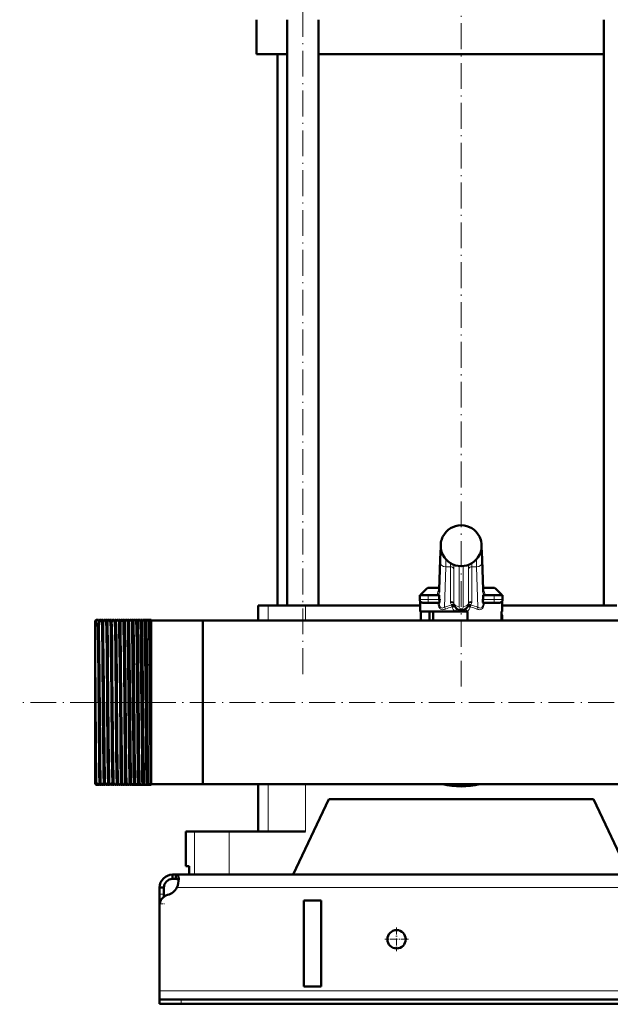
# Model space of a CAD drawing. Extents: x -1358 to 1757, y -1552 to 637.
# Tile 59 of 98: x -228 to 46, y -339 to 118. Entities that reach past the tile are written whole.
import ezdxf

# ---------------------------------------------------------------- set-up
doc = ezdxf.new("R2010")
doc.units = 0
doc.linetypes.add('DASHDOT', pattern=[18.5, 12, -3, 0.5, -3])

msp = doc.modelspace()

# ---------------------------------------------------------------- linework, layer by layer
at = {"color": 7, "linetype": 'DASHDOT', "lineweight": 18}
for p, q in [((-96.75, -185.83), (-96.75, 196.97)), ((-23.21, -191.58), (-23.21, 176.77)), ((491.79, -198.93), (-228.19, -198.93))]:
    msp.add_line(p, q, dxfattribs=at)
at = {"color": 7, "lineweight": 50}
for p, q in [((-118.21, 102.07), (-118.21, 118.07)), ((-104.05, -153.93), (-104.05, 118.07)), ((-89.45, -153.93), (-89.45, 118.07)), ((43.03, -153.93), (43.03, 118.07)), ((-104.05, 102.07), (-118.21, 102.07)), ((-108.56, -153.93), (-108.56, 102.07)), ((-23.21, 102.07), (-89.45, 102.07)), ((43.03, 102.07), (-23.21, 102.07)), ((-31.7, -121.93), (-31.7, -121.93)), ((-14.72, -121.93), (-14.71, -121.93)), ((-31.7, -130.45), (-31.7, -130.44)), ((-14.72, -130.44), (-14.72, -130.45)), ((-33.35, -146.49), (-32.93, -132.69)), ((-13.49, -132.69), (-13.07, -146.49)), ((-39.15, -146.12), (-42.21, -149.18)), ((-33.33, -145.68), (-38.09, -145.68)), ((-8.33, -145.68), (-13.09, -145.68)), ((-7.27, -146.12), (-4.21, -149.18)), ((-38.46, -149.18), (-42.46, -149.18)), ((-42.46, -151.18), (-42.46, -149.18)), ((-40.67, -149.18), (-42.21, -149.18)), ((-38.46, -149.18), (-33.39, -149.18)), ((-33.41, -147.71), (-33.35, -146.49)), ((-33.39, -149.18), (-33.39, -150.62)), ((-13.01, -147.71), (-13.07, -146.49)), ((-13.03, -149.18), (-7.96, -149.18)), ((-13.03, -150.62), (-13.03, -149.18)), ((-3.96, -149.18), (-7.96, -149.18)), ((-4.21, -149.18), (-5.17, -149.18)), ((-3.96, -151.18), (-3.96, -149.18)), ((-115.17, -153.93), (-117.46, -153.93)), ((-117.46, -153.93), (-117.46, -160.88)), ((-112.82, -153.93), (-115.17, -153.93)), ((-95.46, -153.93), (-112.82, -153.93)), ((-42.21, -153.93), (-95.46, -153.93)), ((-42.21, -156.68), (-42.21, -152.01)), ((-40.96, -152.68), (-38.46, -152.68)), ((-33.4, -152.68), (-38.46, -152.68)), ((-7.96, -152.68), (-13.02, -152.68)), ((-7.96, -152.68), (-5.46, -152.68)), ((-4.21, -156.68), (-4.21, -152.01)), ((49.04, -153.93), (-4.21, -153.93)), ((-25.99, -156.68), (-42.21, -156.68)), ((-41.97, -156.68), (-41.97, -160.88)), ((-37.91, -156.68), (-37.91, -160.88)), ((-36.21, -156.68), (-36.21, -160.88)), ((-25.99, -156.68), (-23.21, -156.68)), ((-23.21, -156.68), (-20.43, -156.68)), ((-20.21, -156.68), (-20.43, -156.68)), ((-20.21, -160.88), (-20.21, -156.68)), ((-4.45, -156.68), (-4.45, -160.88)), ((-4.21, -156.68), (-4.45, -156.68)), ((-4.21, -160.88), (-4.21, -158.68)), ((-193.21, -161.07), (-192.71, -160.57)), ((-193.21, -161.07), (-192.71, -160.57)), ((-193.21, -161.07), (-193.21, -163.07)), ((-192.71, -162.6), (-193.21, -163.07)), ((-193.21, -163.13), (-193.21, -163.07)), ((-193.21, -163.13), (-193.21, -165.87)), ((-192.56, -160.57), (-192.71, -160.57)), ((-192.71, -160.57), (-192.71, -162.6)), ((-191.56, -160.57), (-192.71, -160.57)), ((-192.71, -162.6), (-191.96, -162.59)), ((-190.56, -160.57), (-191.06, -160.57)), ((-189.56, -160.57), (-190.06, -160.57)), ((-188.56, -160.57), (-189.06, -160.57)), ((-187.56, -160.57), (-188.07, -160.57)), ((-186.55, -160.57), (-187.07, -160.57)), ((-185.55, -160.57), (-186.07, -160.57)), ((-184.55, -160.57), (-185.07, -160.57)), ((-183.54, -160.57), (-184.08, -160.57)), ((-182.54, -160.57), (-183.08, -160.57)), ((-181.53, -160.57), (-182.08, -160.57)), ((-180.53, -160.57), (-181.09, -160.57)), ((-179.52, -160.57), (-180.09, -160.57)), ((-178.52, -160.57), (-179.1, -160.57)), ((-177.51, -160.57), (-178.1, -160.57)), ((-176.5, -160.57), (-177.11, -160.57)), ((-175.49, -160.57), (-176.12, -160.57)), ((-174.49, -160.57), (-175.12, -160.57)), ((-174.48, -160.58), (-174.49, -160.57)), ((-174.13, -160.57), (-174.14, -160.58)), ((-173.48, -160.57), (-174.13, -160.57)), ((-173.47, -160.58), (-173.48, -160.57)), ((-173.14, -160.57), (-173.14, -160.58)), ((-172.47, -160.57), (-173.14, -160.57)), ((-172.46, -160.57), (-172.47, -160.57)), ((-172.15, -160.57), (-172.15, -160.58)), ((-171.46, -160.57), (-172.15, -160.57)), ((-171.45, -160.57), (-171.46, -160.57)), ((-171.16, -160.57), (-171.16, -160.57)), ((-170.45, -160.57), (-171.16, -160.57)), ((-170.44, -160.57), (-170.45, -160.57)), ((-170.17, -160.57), (-170.17, -160.57)), ((-169.44, -160.57), (-170.17, -160.57)), ((-169.43, -160.57), (-169.44, -160.57)), ((-169.18, -160.57), (-169.18, -160.57)), ((-168.42, -160.57), (-169.18, -160.57)), ((-168.42, -160.57), (-168.42, -160.57)), ((-168.19, -160.57), (-168.19, -160.57)), ((-167.21, -160.57), (-168.19, -160.57)), ((-167.21, -160.57), (-167.21, -232.59)), ((-143.21, -160.88), (-167.21, -160.88)), ((-143.21, -160.88), (-167.21, -160.88)), ((-143.21, -160.88), (-117.46, -160.88)), ((-143.21, -160.88), (-143.21, -232.32)), ((-143.21, -160.88), (-143.21, -198.93)), ((123.34, -160.88), (-143.21, -160.88)), ((-193.21, -165.87), (-193.21, -232.15)), ((-143.21, -198.93), (-143.21, -236.98)), ((-193.21, -232.15), (-193.21, -236.79)), ((-192.71, -233.31), (-192.72, -232.58)), ((-167.21, -232.59), (-167.21, -237.28)), ((-143.21, -232.32), (-143.21, -236.98)), ((-193.21, -236.79), (-192.71, -237.29)), ((-192.71, -233.31), (-192.71, -237.29)), ((-192.56, -237.29), (-192.71, -237.29)), ((-191.56, -237.29), (-192.56, -237.29)), ((-190.56, -237.29), (-191.06, -237.29)), ((-189.56, -237.29), (-190.06, -237.29)), ((-188.56, -237.29), (-189.06, -237.29)), ((-188.11, -236.97), (-188.12, -236.69)), ((-187.56, -237.29), (-188.07, -237.29)), ((-186.55, -237.29), (-187.07, -237.29)), ((-185.55, -237.29), (-186.07, -237.29)), ((-184.55, -237.29), (-185.07, -237.29)), ((-183.54, -237.29), (-184.08, -237.29)), ((-182.54, -237.29), (-183.08, -237.29)), ((-181.53, -237.29), (-182.08, -237.29)), ((-180.53, -237.29), (-181.09, -237.29)), ((-179.52, -237.29), (-180.09, -237.29)), ((-178.52, -237.29), (-179.1, -237.29)), ((-177.51, -237.29), (-178.1, -237.29)), ((-176.5, -237.29), (-177.11, -237.29)), ((-175.49, -237.29), (-176.12, -237.29)), ((-174.49, -237.29), (-175.12, -237.29)), ((-174.48, -237.28), (-174.49, -237.29)), ((-174.13, -237.29), (-174.14, -237.28)), ((-173.48, -237.29), (-174.13, -237.29)), ((-173.47, -237.28), (-173.48, -237.29)), ((-173.14, -237.29), (-173.14, -237.28)), ((-172.47, -237.29), (-173.14, -237.29)), ((-172.46, -237.28), (-172.47, -237.29)), ((-172.15, -237.29), (-172.15, -237.28)), ((-171.46, -237.29), (-172.15, -237.29)), ((-171.45, -237.29), (-171.46, -237.29)), ((-171.16, -237.29), (-171.16, -237.29)), ((-170.45, -237.29), (-171.16, -237.29)), ((-170.44, -237.29), (-170.45, -237.29)), ((-170.17, -237.29), (-170.17, -237.29)), ((-169.44, -237.29), (-170.17, -237.29)), ((-169.43, -237.29), (-169.44, -237.29)), ((-169.18, -237.29), (-169.18, -237.29)), ((-168.42, -237.29), (-169.18, -237.29)), ((-168.42, -237.29), (-168.42, -237.29)), ((-168.19, -237.29), (-168.19, -237.29)), ((-167.21, -237.29), (-168.19, -237.29)), ((-143.21, -236.98), (-167.21, -236.98)), ((-167.21, -237.28), (-167.21, -237.28)), ((416.79, -236.98), (-143.21, -236.98)), ((-117.46, -236.98), (-117.46, -258.93)), ((-101.21, -278.93), (-84.71, -243.93)), ((38.29, -243.93), (-84.71, -243.93)), ((38.29, -243.93), (54.79, -278.93)), ((-151.06, -258.93), (-147, -258.93)), ((-151.06, -274.93), (-151.06, -258.93)), ((-147, -258.93), (-130.96, -258.93)), ((-130.96, -258.93), (-95.46, -258.93)), ((-149.49, -274.93), (-151.06, -274.93)), ((-149.49, -274.93), (-149.49, -278.93)), ((-157.21, -278.93), (-157.21, -280.93)), ((-155.67, -278.93), (-157.21, -278.93)), ((-155.67, -280.93), (-157.21, -280.93)), ((-155.67, -278.93), (-155.67, -280.93)), ((429.26, -278.93), (-155.67, -278.93)), ((-147, -278.93), (-149.49, -278.93)), ((-130.96, -278.93), (-147, -278.93)), ((-101.21, -278.93), (-130.96, -278.93)), ((-163.21, -284.93), (-161.21, -284.93)), ((-163.21, -287.92), (-163.21, -284.93)), ((-163.21, -292.44), (-163.21, -287.92)), ((-161.21, -287.92), (-161.21, -284.93)), ((-161.21, -289.18), (-161.21, -287.92)), ((-163.21, -292.44), (-163.21, -293.17)), ((-96.21, -330.93), (-96.21, -290.93)), ((-88.21, -290.93), (-96.21, -290.93)), ((-88.21, -290.93), (-88.21, -330.93)), ((-163.21, -293.18), (-163.21, -332.93)), ((-163.21, -332.93), (-163.21, -336.93)), ((-88.21, -330.93), (-96.21, -330.93)), ((-163.21, -336.93), (-163.21, -338.93)), ((-163.21, -336.93), (-153.21, -336.93)), ((426.79, -336.93), (-153.21, -336.93)), ((-163.21, -338.93), (-153.21, -338.93)), ((-153.21, -338.93), (426.79, -338.93))]:
    msp.add_line(p, q, dxfattribs=at)
at = {"color": 7, "lineweight": 18}
for p, q in [((-31.7, -121.93), (-31.7, -121.93)), ((-14.72, -121.93), (-14.72, -121.93)), ((-14.72, -130.45), (-14.72, -130.44)), ((-33.39, -150.62), (-32.89, -134.18)), ((-32.93, -132.77), (-33.35, -146.57)), ((-32.93, -132.77), (-32.93, -132.69)), ((-30.39, -135.95), (-30.96, -154.78)), ((-28.18, -135.95), (-30.39, -135.95)), ((-28.18, -151.97), (-28.18, -135.95)), ((-26.69, -136.88), (-26.69, -152.9)), ((-24.21, -135.62), (-24.21, -154.45)), ((-22.21, -154.45), (-22.21, -135.62)), ((-19.73, -152.9), (-19.73, -136.88)), ((-16.03, -135.95), (-18.24, -135.95)), ((-18.24, -135.95), (-18.24, -151.97)), ((-15.46, -154.78), (-16.03, -135.95)), ((-13.53, -134.18), (-13.03, -150.62)), ((-13.07, -146.57), (-13.49, -132.77)), ((-33.34, -146.12), (-39.15, -146.12)), ((-7.27, -146.12), (-13.08, -146.12)), ((-38.46, -151.18), (-38.46, -149.18)), ((-33.46, -148.16), (-33.42, -149.18)), ((-13, -149.18), (-12.96, -148.16)), ((-7.96, -151.18), (-7.96, -149.18)), ((-112.82, -153.93), (-112.82, -160.88)), ((-95.46, -153.93), (-95.46, -160.88)), ((-38.46, -151.18), (-42.46, -151.18)), ((-38.46, -151.18), (-33.36, -151.18)), ((-38.46, -151.18), (-38.46, -152.68)), ((-27.76, -153.75), (-27.74, -153.74)), ((-27.49, -154.6), (-27.38, -154.55)), ((-18.93, -154.6), (-19.04, -154.55)), ((-18.68, -153.74), (-18.66, -153.75)), ((-13.06, -151.18), (-7.96, -151.18)), ((-3.96, -151.18), (-7.96, -151.18)), ((-7.96, -152.68), (-7.96, -151.18)), ((-4.21, -158.68), (-4.45, -158.68)), ((-112.82, -236.98), (-112.82, -258.93)), ((-95.46, -236.98), (-95.46, -258.93)), ((-147, -258.93), (-147, -278.93)), ((-130.96, -258.93), (-130.96, -278.93)), ((-163.21, -287.92), (-161.21, -287.92)), ((428.76, -284.93), (-155.18, -284.93)), ((-163.21, -292.44), (-163.15, -292.44)), ((436.79, -332.93), (-163.21, -332.93)), ((-153.21, -336.93), (-153.21, -338.93))]:
    msp.add_line(p, q, dxfattribs=at)
at = {"color": 7, "linetype": 'DASHDOT', "lineweight": 18, "ltscale": 0.105015}
for p, q in [((-38.46, -153.03), (-38.46, -148.83)), ((-7.96, -153.03), (-7.96, -148.83))]:
    msp.add_line(p, q, dxfattribs=at)
at = {"color": 7, "linetype": 'DASHDOT', "lineweight": 18, "ltscale": 0.156255}
msp.add_line((-32.73, -151.18), (-38.98, -151.18), dxfattribs=at)
at = {"color": 7, "linetype": 'DASHDOT', "lineweight": 18, "ltscale": 0.156298}
msp.add_line((-7.44, -151.18), (-13.69, -151.18), dxfattribs=at)
at = {"color": 7, "linetype": 'DASHDOT', "lineweight": 18, "ltscale": 0.074653}
msp.add_line((-190.47, -198.93), (-193.46, -198.93), dxfattribs=at)
at = {"color": 7, "linetype": 'DASHDOT', "lineweight": 18, "ltscale": 0.041239}
msp.add_line((-188.58, -198.93), (-190.23, -198.93), dxfattribs=at)
at = {"color": 7, "linetype": 'DASHDOT', "lineweight": 18, "ltscale": 0.041312}
msp.add_line((-186.58, -198.93), (-188.23, -198.93), dxfattribs=at)
at = {"color": 7, "linetype": 'DASHDOT', "lineweight": 18, "ltscale": 0.041474}
msp.add_line((-184.57, -198.93), (-186.23, -198.93), dxfattribs=at)
at = {"color": 7, "linetype": 'DASHDOT', "lineweight": 18, "ltscale": 0.041722}
msp.add_line((-182.56, -198.93), (-184.23, -198.93), dxfattribs=at)
at = {"color": 7, "linetype": 'DASHDOT', "lineweight": 18, "ltscale": 0.042158}
msp.add_line((-180.55, -198.93), (-182.23, -198.93), dxfattribs=at)
at = {"color": 7, "linetype": 'DASHDOT', "lineweight": 18, "ltscale": 0.042731}
msp.add_line((-178.53, -198.93), (-180.24, -198.93), dxfattribs=at)
at = {"color": 7, "linetype": 'DASHDOT', "lineweight": 18, "ltscale": 0.043431}
msp.add_line((-176.52, -198.93), (-178.26, -198.93), dxfattribs=at)
at = {"color": 7, "linetype": 'DASHDOT', "lineweight": 18, "ltscale": 0.044262}
msp.add_line((-174.5, -198.93), (-176.27, -198.93), dxfattribs=at)
at = {"color": 7, "linetype": 'DASHDOT', "lineweight": 18, "ltscale": 0.045233}
msp.add_line((-172.48, -198.93), (-174.29, -198.93), dxfattribs=at)
at = {"color": 7, "linetype": 'DASHDOT', "lineweight": 18, "ltscale": 0.046339}
msp.add_line((-170.45, -198.93), (-172.31, -198.93), dxfattribs=at)
at = {"color": 7, "linetype": 'DASHDOT', "lineweight": 18, "ltscale": 0.047599}
msp.add_line((-168.43, -198.93), (-170.33, -198.93), dxfattribs=at)
at = {"color": 7, "linetype": 'DASHDOT', "lineweight": 18, "ltscale": 0.06}
msp.add_line((-163.41, -292.44), (-161.01, -292.44), dxfattribs=at)
at = {"color": 7, "linetype": 'DASHDOT', "lineweight": 18, "ltscale": 0.27625}
for p, q in [((-53.21, -303.4), (-53.21, -314.45)), ((-47.68, -308.93), (-58.73, -308.93))]:
    msp.add_line(p, q, dxfattribs=at)
at = {"color": 7, "linetype": 'DASHDOT', "lineweight": 18, "ltscale": 0.060015}
msp.add_line((-153.21, -336.73), (-153.21, -339.13), dxfattribs=at)
at = {"color": 7, "lineweight": 50}
for points in [[(-32.93, -132.69), (-32.78, -128.96), (-32.66, -127.17)], [(-13.49, -132.69), (-13.64, -128.96), (-13.76, -127.17)], [(-33.36, -151.18), (-33.3, -151.65), (-33.26, -152.07), (-33.27, -152.4), (-33.34, -152.63), (-33.37, -152.67), (-33.39, -152.68), (-33.4, -152.68)], [(-27.74, -153.74), (-27.29, -153.68), (-26.87, -153.73), (-26.63, -153.84), (-26.45, -154.02), (-26.41, -154.1)], [(-27.38, -154.55), (-26.49, -154.16), (-26.41, -154.11), (-26.41, -154.11), (-26.41, -154.11), (-26.41, -154.1)], [(-18.68, -153.74), (-19.13, -153.68), (-19.55, -153.73), (-19.79, -153.84), (-19.96, -154.02), (-20.01, -154.1)], [(-19.04, -154.55), (-19.93, -154.15), (-20, -154.11), (-20.01, -154.11), (-20.01, -154.11), (-20.01, -154.11), (-20.01, -154.1)], [(-13.02, -152.68), (-13.03, -152.68), (-13.06, -152.66), (-13.09, -152.61), (-13.14, -152.47), (-13.16, -152.18), (-13.14, -151.79), (-13.06, -151.18)], [(-191.22, -232.59), (-191.31, -226.65), (-191.48, -209.36), (-191.65, -188.98), (-191.8, -172.56), (-191.87, -167.59), (-191.96, -162.59)], [(-191.5, -161.21), (-191.54, -160.64), (-191.56, -160.58), (-191.56, -160.57), (-191.56, -160.57), (-191.56, -160.57)], [(-190.72, -232.59), (-190.78, -228.41), (-190.9, -217.62), (-191.14, -189.51), (-191.3, -172.69), (-191.37, -167.68), (-191.48, -161.92), (-191.5, -161.21)], [(-191.06, -160.57), (-191.06, -160.57), (-191.07, -160.57), (-191.07, -160.58), (-191.07, -160.59), (-191.09, -160.75)], [(-191, -161.26), (-191.04, -160.65), (-191.06, -160.58), (-191.06, -160.57), (-191.06, -160.57), (-191.06, -160.57)], [(-190.52, -160.84), (-190.55, -160.6), (-190.55, -160.58), (-190.56, -160.57), (-190.56, -160.57), (-190.56, -160.57), (-190.56, -160.57)], [(-190.06, -160.57), (-190.06, -160.57), (-190.07, -160.57), (-190.07, -160.58), (-190.07, -160.59), (-190.09, -160.72)], [(-189.22, -232.59), (-189.29, -228.41), (-189.4, -217.62), (-189.54, -202.4), (-189.76, -176.68), (-189.91, -164.87), (-190, -161.29), (-190.04, -160.65), (-190.06, -160.58), (-190.06, -160.57), (-190.06, -160.57), (-190.06, -160.57)], [(-189.53, -160.72), (-189.55, -160.59), (-189.55, -160.58), (-189.56, -160.57), (-189.56, -160.57), (-189.56, -160.57)], [(-188.72, -232.59), (-188.82, -225.04), (-189.01, -205.17), (-189.22, -180.25), (-189.36, -167.74), (-189.46, -162.45), (-189.51, -161.04), (-189.53, -160.72)], [(-189.06, -160.57), (-189.07, -160.57), (-189.07, -160.57), (-189.07, -160.58), (-189.08, -160.59), (-189.1, -160.76)], [(-189.01, -161.23), (-189.04, -160.64), (-189.06, -160.58), (-189.06, -160.57), (-189.06, -160.57), (-189.06, -160.57)], [(-188.54, -160.67), (-188.55, -160.58), (-188.55, -160.57), (-188.56, -160.57), (-188.56, -160.57)], [(-188.07, -160.57), (-188.07, -160.57), (-188.07, -160.57), (-188.07, -160.58), (-188.09, -160.68)], [(-187.23, -232.59), (-187.36, -222.04), (-187.57, -198.36), (-187.76, -177.49), (-187.91, -165.21), (-188, -161.42), (-188.04, -160.67), (-188.06, -160.58), (-188.06, -160.57), (-188.06, -160.57), (-188.07, -160.57)], [(-187.53, -160.72), (-187.55, -160.59), (-187.55, -160.58), (-187.55, -160.57), (-187.55, -160.57), (-187.56, -160.57)], [(-186.71, -232.59), (-186.79, -227.37), (-186.93, -213.63), (-187.21, -181.03), (-187.31, -171.04), (-187.42, -164.15), (-187.47, -161.93), (-187.53, -160.72)], [(-187.07, -160.57), (-187.07, -160.57), (-187.07, -160.57), (-187.07, -160.58), (-187.09, -160.66)], [(-187.01, -161.19), (-187.05, -160.64), (-187.06, -160.58), (-187.06, -160.57), (-187.07, -160.57), (-187.07, -160.57)], [(-186.07, -160.57), (-186.07, -160.57), (-186.07, -160.57), (-186.08, -160.58), (-186.09, -160.64)], [(-185.23, -232.59), (-185.37, -221.18), (-185.6, -195.24), (-185.81, -172.42), (-185.92, -165.03), (-185.98, -162), (-186.02, -161.09), (-186.05, -160.63), (-186.06, -160.58), (-186.07, -160.57), (-186.07, -160.57), (-186.07, -160.57)], [(-184.71, -232.59), (-184.78, -227.9), (-184.9, -215.66), (-185.18, -183.57), (-185.31, -171.06), (-185.42, -163.9), (-185.5, -161.14), (-185.54, -160.61)], [(-185.02, -161.15), (-185.05, -160.64), (-185.07, -160.58), (-185.07, -160.57), (-185.07, -160.57), (-185.07, -160.57)], [(-183.24, -232.59), (-183.38, -221.2), (-183.55, -202.09), (-183.78, -175.86), (-183.93, -164.81), (-183.97, -162.88), (-184.04, -160.83), (-184.06, -160.6), (-184.07, -160.58), (-184.07, -160.57), (-184.07, -160.57), (-184.07, -160.57), (-184.08, -160.57)], [(-182.7, -232.59), (-182.76, -228.41), (-182.88, -217.62), (-183.11, -190.42), (-183.3, -171.22), (-183.43, -163.1), (-183.48, -161.36), (-183.51, -160.73), (-183.53, -160.59)], [(-183.03, -161.12), (-183.06, -160.63), (-183.07, -160.58), (-183.08, -160.57), (-183.08, -160.57), (-183.08, -160.57)], [(-182.49, -161.07), (-182.51, -160.68), (-182.53, -160.59)], [(-181.25, -232.59), (-181.32, -227.37), (-181.46, -213.64), (-181.73, -181.99), (-181.81, -174.09), (-181.93, -164.77), (-182.02, -161.25), (-182.06, -160.65), (-182.08, -160.58), (-182.08, -160.57), (-182.08, -160.57), (-182.08, -160.57)], [(-180.69, -232.59), (-180.8, -224.04), (-180.9, -213.69), (-181.18, -181.8), (-181.2, -179.35), (-181.37, -165.76), (-181.44, -162.25), (-181.5, -160.84), (-181.51, -160.64), (-181.52, -160.59)], [(-181.04, -161.08), (-181.07, -160.63), (-181.08, -160.58), (-181.08, -160.57), (-181.09, -160.57), (-181.09, -160.57)], [(-180.48, -161.03), (-180.51, -160.66), (-180.52, -160.58)], [(-179.26, -232.59), (-179.37, -224.04), (-179.56, -203.44), (-179.76, -180.13), (-179.85, -171.17), (-179.95, -164.24), (-180.02, -161.5), (-180.06, -160.8), (-180.08, -160.6), (-180.09, -160.58), (-180.09, -160.57), (-180.09, -160.57), (-180.09, -160.57), (-180.09, -160.57)], [(-178.68, -232.59), (-178.74, -228.41), (-178.86, -217.6), (-179.09, -190.13), (-179.23, -175.56), (-179.38, -164.37), (-179.45, -161.57), (-179.49, -160.83), (-179.51, -160.63), (-179.51, -160.58)], [(-179.05, -161.04), (-179.08, -160.62), (-179.09, -160.59), (-179.09, -160.58), (-179.09, -160.57), (-179.1, -160.57), (-179.1, -160.57)], [(-178.47, -160.99), (-178.5, -160.65), (-178.51, -160.58)], [(-177.27, -232.59), (-177.34, -227.37), (-177.48, -213.63), (-177.77, -180.3), (-177.93, -166.22), (-178, -162.5), (-178.07, -160.79), (-178.09, -160.59), (-178.1, -160.58), (-178.1, -160.57), (-178.1, -160.57), (-178.1, -160.57)], [(-176.66, -232.59), (-176.81, -221.2), (-176.97, -202.88), (-177.2, -177.43), (-177.34, -165.56), (-177.41, -162.59), (-177.47, -160.86), (-177.49, -160.63), (-177.5, -160.58)], [(-177.06, -161), (-177.09, -160.62), (-177.1, -160.59), (-177.1, -160.58), (-177.11, -160.57), (-177.11, -160.57), (-177.11, -160.57)], [(-176.46, -160.95), (-176.48, -160.64), (-176.5, -160.58)], [(-175.28, -232.59), (-175.42, -221.21), (-175.59, -202.87), (-175.81, -177.39), (-175.94, -166.19), (-176.01, -162.53), (-176.08, -160.79), (-176.1, -160.6), (-176.11, -160.58), (-176.11, -160.57), (-176.11, -160.57), (-176.11, -160.57), (-176.12, -160.57)], [(-174.65, -232.59), (-174.71, -228.41), (-174.83, -217.62), (-175.06, -190.62), (-175.25, -170.99), (-175.36, -164.08), (-175.41, -161.87), (-175.46, -160.76), (-175.48, -160.61), (-175.49, -160.58)], [(-175.08, -160.96), (-175.11, -160.61), (-175.12, -160.58), (-175.12, -160.58), (-175.12, -160.57), (-175.12, -160.57), (-175.12, -160.57)], [(-174.44, -160.91), (-174.47, -160.63), (-174.48, -160.59), (-174.48, -160.58)], [(-173.3, -232.59), (-173.36, -228.41), (-173.47, -217.62), (-173.71, -190.12), (-173.87, -172.94), (-174, -164.03), (-174.06, -161.68), (-174.09, -160.97), (-174.12, -160.62), (-174.12, -160.58), (-174.13, -160.58), (-174.13, -160.57), (-174.13, -160.57), (-174.13, -160.57)], [(-172.63, -232.59), (-172.69, -228.41), (-172.81, -217.61), (-173.05, -190.1), (-173.15, -179.15), (-173.26, -169.27), (-173.31, -165.39), (-173.4, -161.74), (-173.44, -160.83), (-173.46, -160.62), (-173.47, -160.58), (-173.47, -160.58)], [(-173.1, -160.92), (-173.13, -160.61), (-173.13, -160.58), (-173.13, -160.57), (-173.14, -160.57), (-173.14, -160.57), (-173.14, -160.57)], [(-172.43, -160.87), (-172.45, -160.62), (-172.46, -160.58), (-172.46, -160.57)], [(-171.32, -232.59), (-171.39, -227.37), (-171.53, -213.63), (-171.74, -189), (-171.89, -172.81), (-171.95, -167.67), (-172.05, -162.43), (-172.1, -161.03), (-172.13, -160.62), (-172.14, -160.59), (-172.14, -160.58), (-172.15, -160.57), (-172.15, -160.57), (-172.15, -160.57)], [(-170.61, -232.59), (-170.75, -221.19), (-170.98, -195.35), (-171.19, -173.13), (-171.32, -164.25), (-171.38, -161.67), (-171.41, -160.93), (-171.44, -160.63), (-171.45, -160.59), (-171.45, -160.57)], [(-171.12, -160.87), (-171.14, -160.6), (-171.15, -160.58), (-171.15, -160.57), (-171.16, -160.57), (-171.16, -160.57), (-171.16, -160.57)], [(-170.41, -160.82), (-170.43, -160.61), (-170.44, -160.58), (-170.44, -160.57)], [(-169.34, -232.59), (-169.4, -228.41), (-169.51, -217.62), (-169.74, -191.33), (-169.91, -172.91), (-170.03, -164.3), (-170.12, -161.1), (-170.15, -160.63), (-170.16, -160.58), (-170.16, -160.57), (-170.17, -160.57), (-170.17, -160.57)], [(-168.59, -232.59), (-168.7, -224.06), (-168.8, -213.48), (-169, -190.52), (-169.19, -171.57), (-169.25, -166.77), (-169.34, -162.4), (-169.38, -161.15), (-169.41, -160.65), (-169.43, -160.59), (-169.43, -160.57)], [(-169.14, -160.83), (-169.17, -160.6), (-169.17, -160.58), (-169.17, -160.57), (-169.18, -160.57), (-169.18, -160.57), (-169.18, -160.57)], [(-168.39, -160.77), (-168.41, -160.6), (-168.42, -160.58), (-168.42, -160.57)], [(-167.36, -232.59), (-167.47, -224.06), (-167.57, -213.5), (-167.77, -190.42), (-167.92, -173.49), (-168.01, -166.79), (-168.1, -162.12), (-168.16, -160.75), (-168.18, -160.59), (-168.18, -160.58), (-168.19, -160.57), (-168.19, -160.57), (-168.19, -160.57)], [(-192.72, -232.58), (-192.85, -221.14), (-193.03, -194.43), (-193.11, -179.9), (-193.21, -165.87)], [(-191.06, -237.29), (-191.06, -237.29), (-191.07, -237.29), (-191.07, -237.28), (-191.07, -237.27), (-191.09, -237.1), (-191.16, -235.61), (-191.22, -232.59)], [(-190.56, -237.29), (-190.56, -237.29), (-190.56, -237.29), (-190.57, -237.28), (-190.57, -237.27), (-190.59, -237.1), (-190.66, -235.61), (-190.72, -232.59)], [(-189.1, -237.01), (-189.14, -236.1), (-189.22, -232.59)], [(-188.56, -237.29), (-188.56, -237.29), (-188.56, -237.29), (-188.56, -237.28), (-188.58, -237.23), (-188.61, -236.74), (-188.65, -235.8), (-188.72, -232.59)], [(-187.1, -237.07), (-187.14, -236.42), (-187.23, -232.59)], [(-186.55, -237.29), (-186.55, -237.29), (-186.56, -237.29), (-186.56, -237.28), (-186.56, -237.27), (-186.59, -237.1), (-186.65, -235.61), (-186.71, -232.59)], [(-185.09, -237.24), (-185.12, -236.9), (-185.17, -235.34), (-185.23, -232.59)], [(-184.55, -237.29), (-184.55, -237.29), (-184.55, -237.29), (-184.55, -237.28), (-184.56, -237.23), (-184.6, -236.75), (-184.64, -235.8), (-184.71, -232.59)], [(-183.09, -237.26), (-183.11, -237.13), (-183.14, -236.56), (-183.24, -232.59)], [(-182.54, -237.29), (-182.54, -237.29), (-182.54, -237.29), (-182.54, -237.28), (-182.56, -237.23), (-182.59, -236.75), (-182.63, -235.8), (-182.7, -232.59)], [(-181.1, -237.27), (-181.11, -237.15), (-181.15, -236.6), (-181.18, -235.64), (-181.25, -232.59)], [(-180.53, -237.29), (-180.53, -237.29), (-180.53, -237.29), (-180.53, -237.28), (-180.55, -237.23), (-180.58, -236.75), (-180.62, -235.8), (-180.69, -232.59)], [(-179.11, -237.28), (-179.12, -237.22), (-179.14, -237), (-179.2, -235.46), (-179.26, -232.59)], [(-178.52, -237.29), (-178.52, -237.29), (-178.52, -237.29), (-178.52, -237.28), (-178.53, -237.27), (-178.53, -237.24), (-178.56, -236.86), (-178.63, -234.99), (-178.68, -232.59)], [(-177.12, -237.28), (-177.12, -237.25), (-177.14, -237.14), (-177.18, -236.4), (-177.27, -232.59)], [(-176.5, -237.29), (-176.5, -237.29), (-176.51, -237.29), (-176.51, -237.28), (-176.52, -237.23), (-176.56, -236.75), (-176.59, -235.8), (-176.66, -232.59)], [(-175.13, -237.28), (-175.14, -237.26), (-175.15, -237.18), (-175.18, -236.65), (-175.21, -235.69), (-175.28, -232.59)], [(-174.49, -237.29), (-174.49, -237.29), (-174.49, -237.29), (-174.49, -237.28), (-174.5, -237.23), (-174.54, -236.75), (-174.58, -235.8), (-174.65, -232.59)], [(-173.14, -237.28), (-173.15, -237.27), (-173.16, -237.19), (-173.2, -236.67), (-173.23, -235.71), (-173.3, -232.59)], [(-172.47, -237.29), (-172.47, -237.29), (-172.47, -237.29), (-172.47, -237.28), (-172.48, -237.27), (-172.5, -237.1), (-172.56, -235.61), (-172.63, -232.59)], [(-171.16, -237.29), (-171.17, -237.27), (-171.18, -237.2), (-171.21, -236.67), (-171.25, -235.71), (-171.32, -232.59)], [(-170.45, -237.29), (-170.45, -237.29), (-170.45, -237.29), (-170.45, -237.28), (-170.47, -237.23), (-170.5, -236.75), (-170.54, -235.8), (-170.61, -232.59)], [(-169.18, -237.29), (-169.19, -237.27), (-169.2, -237.2), (-169.23, -236.68), (-169.27, -235.72), (-169.34, -232.59)], [(-168.42, -237.29), (-168.43, -237.29), (-168.43, -237.29), (-168.43, -237.28), (-168.44, -237.23), (-168.48, -236.75), (-168.51, -235.8), (-168.59, -232.59)], [(-167.21, -237.28), (-167.22, -237.23), (-167.24, -237.01), (-167.3, -235.46), (-167.36, -232.59)], [(-192.56, -237.29), (-192.56, -237.29), (-192.57, -237.29), (-192.57, -237.28), (-192.57, -237.27), (-192.58, -237.24), (-192.61, -236.83), (-192.64, -236.02), (-192.71, -233.31)], [(-192.53, -237.11), (-192.55, -237.27), (-192.56, -237.28), (-192.56, -237.29), (-192.56, -237.29), (-192.56, -237.29)], [(-191.56, -237.29), (-191.56, -237.29), (-191.57, -237.29), (-191.57, -237.28), (-191.58, -237.21), (-191.62, -236.58)], [(-191.53, -237.14), (-191.55, -237.27), (-191.56, -237.28), (-191.56, -237.29), (-191.56, -237.29), (-191.56, -237.29)], [(-190.54, -237.16), (-190.55, -237.27), (-190.56, -237.28), (-190.56, -237.29), (-190.56, -237.29)], [(-190.06, -237.29), (-190.07, -237.29), (-190.07, -237.29), (-190.07, -237.28), (-190.08, -237.22), (-190.12, -236.66)], [(-189.56, -237.29), (-189.56, -237.29), (-189.56, -237.29), (-189.57, -237.28), (-189.58, -237.21), (-189.62, -236.62)], [(-189.54, -237.18), (-189.55, -237.28), (-189.56, -237.29), (-189.56, -237.29), (-189.56, -237.29)], [(-189.06, -237.29), (-189.07, -237.29), (-189.07, -237.29), (-189.07, -237.29), (-189.07, -237.28), (-189.08, -237.26), (-189.1, -237.01)], [(-188.54, -237.2), (-188.55, -237.28), (-188.55, -237.29), (-188.56, -237.29), (-188.56, -237.29)], [(-188.07, -237.29), (-188.07, -237.29), (-188.07, -237.29), (-188.07, -237.29), (-188.07, -237.28), (-188.08, -237.25), (-188.11, -236.97)], [(-187.56, -237.29), (-187.56, -237.29), (-187.56, -237.29), (-187.56, -237.28), (-187.58, -237.22), (-187.61, -236.65)], [(-187.54, -237.22), (-187.55, -237.28), (-187.55, -237.29), (-187.55, -237.29), (-187.56, -237.29)], [(-187.07, -237.29), (-187.07, -237.29), (-187.07, -237.29), (-187.07, -237.28), (-187.08, -237.26), (-187.1, -237.07)], [(-186.07, -237.29), (-186.07, -237.29), (-186.07, -237.29), (-186.08, -237.28), (-186.09, -237.22)], [(-185.55, -237.29), (-185.55, -237.29), (-185.55, -237.29), (-185.56, -237.28), (-185.57, -237.22), (-185.61, -236.69)], [(-183.54, -237.29), (-183.54, -237.29), (-183.55, -237.29), (-183.55, -237.28), (-183.56, -237.23), (-183.6, -236.73)], [(-182.09, -237.27), (-182.11, -237.18), (-182.13, -236.8)], [(-181.53, -237.29), (-181.54, -237.29), (-181.54, -237.29), (-181.54, -237.28), (-181.55, -237.23), (-181.59, -236.76)], [(-180.1, -237.27), (-180.11, -237.19), (-180.14, -236.84)], [(-179.52, -237.29), (-179.52, -237.29), (-179.53, -237.29), (-179.53, -237.28), (-179.53, -237.27), (-179.54, -237.23), (-179.57, -236.8)], [(-178.11, -237.28), (-178.12, -237.21), (-178.15, -236.88)], [(-177.51, -237.29), (-177.51, -237.29), (-177.51, -237.29), (-177.52, -237.28), (-177.52, -237.27), (-177.53, -237.24), (-177.56, -236.84)], [(-176.12, -237.28), (-176.14, -237.22), (-176.16, -236.92)], [(-175.49, -237.29), (-175.5, -237.29), (-175.5, -237.29), (-175.5, -237.28), (-175.5, -237.28), (-175.51, -237.24), (-175.54, -236.88)], [(-174.14, -237.28), (-174.14, -237.27), (-174.15, -237.23), (-174.17, -236.96)], [(-173.48, -237.29), (-173.48, -237.29), (-173.48, -237.29), (-173.48, -237.28), (-173.49, -237.28), (-173.49, -237.25), (-173.52, -236.93)], [(-172.15, -237.28), (-172.16, -237.27), (-172.16, -237.24), (-172.19, -237)], [(-171.46, -237.29), (-171.46, -237.29), (-171.46, -237.29), (-171.46, -237.29), (-171.47, -237.28), (-171.47, -237.25), (-171.5, -236.97)], [(-170.17, -237.29), (-170.18, -237.28), (-170.18, -237.25), (-170.2, -237.05)], [(-169.44, -237.29), (-169.44, -237.29), (-169.44, -237.29), (-169.44, -237.29), (-169.44, -237.28), (-169.45, -237.26), (-169.47, -237.02)], [(-168.19, -237.29), (-168.2, -237.28), (-168.2, -237.26), (-168.22, -237.1)], [(-154.33, -281.05), (-154.35, -280.6), (-154.4, -280.19), (-154.53, -279.72), (-154.73, -279.36), (-155, -279.1), (-155.31, -278.97), (-155.67, -278.93)], [(-154.38, -281.87), (-154.51, -281.49), (-154.74, -281.2), (-155.06, -281.02), (-155.47, -280.94), (-155.67, -280.93)], [(-155.18, -284.93), (-154.81, -283.94), (-154.55, -282.94), (-154.39, -281.96), (-154.33, -281.05)]]:
    msp.add_lwpolyline(points, dxfattribs=at)
at = {"color": 7, "lineweight": 18}
for points in [[(-32.65, -127.22), (-32.75, -128.56), (-32.85, -130.44), (-32.93, -132.77)], [(-13.49, -132.77), (-13.66, -128.69), (-13.77, -127.22)], [(-32.89, -134.18), (-32.77, -131.18), (-32.7, -129.97), (-32.61, -128.91), (-32.56, -128.54), (-32.49, -128.23)], [(-13.93, -128.23), (-13.9, -128.31), (-13.85, -128.61), (-13.76, -129.39), (-13.68, -130.55), (-13.53, -134.18)], [(-33.35, -146.57), (-33.4, -147.66), (-33.45, -148.13), (-33.46, -148.16)], [(-12.96, -148.16), (-12.99, -148.01), (-13.04, -147.22), (-13.07, -146.57)], [(-33.04, -155.37), (-33.31, -155.06), (-33.53, -154.7), (-33.74, -154.16), (-33.88, -153.58), (-33.96, -152.68)], [(-33.44, -152.68), (-33.42, -153.19), (-33.34, -153.68), (-33.2, -154.14), (-33, -154.54), (-32.73, -154.85), (-32.4, -155.04), (-32.03, -155.11), (-31.66, -155.07), (-31.28, -154.95), (-30.96, -154.78)], [(-30.5, -155.62), (-31.03, -155.81), (-31.43, -155.88), (-31.83, -155.89), (-32.35, -155.78), (-32.71, -155.61), (-33.04, -155.37)], [(-13.38, -155.37), (-13.71, -155.62), (-14.08, -155.79), (-14.6, -155.89), (-15, -155.88), (-15.4, -155.8), (-15.92, -155.62)], [(-15.46, -154.78), (-15.08, -154.97), (-14.7, -155.08), (-14.32, -155.11), (-13.97, -155.02), (-13.65, -154.81), (-13.39, -154.5), (-13.2, -154.1), (-13.07, -153.65), (-13, -153.16), (-12.97, -152.68)], [(-12.45, -152.68), (-12.54, -153.58), (-12.63, -154.02), (-12.77, -154.44), (-13.04, -154.95), (-13.38, -155.37)]]:
    msp.add_lwpolyline(points, dxfattribs=at)
at = {"color": 7, "lineweight": 50}
msp.add_circle((-53.21, -308.93), 4.25, dxfattribs=at)
at = {"color": 7, "lineweight": 18}
for centre, radius, start, end in [((-23.21, -126.2), 9.5, 89.9745, 153.3096), ((-23.2, -126.2), 9.5, 26.6904, 90.0255), ((-23.2, -126.18), 9.51, 153.4268, 179.9921), ((-23.22, -126.18), 9.51, 0.0071, 26.5738), ((-23.2, -126.18), 9.5, 179.9967, 187.3964), ((-23.2, -126.18), 9.5, 187.3855, 206.6475), ((-23.23, -126.18), 9.52, 346.7199, 359.9981), ((-23.22, -126.18), 9.49, 206.709, 246.2678), ((72.13, -139.16), 102.56, 176.3207, 178.2049), ((-23.2, -126.18), 9.49, 293.7322, 333.291), ((-118.54, -139.16), 102.56, 1.7951, 3.6793), ((-23.21, -126.18), 9.5, 333.3501, 346.7092), ((17.27, -135.74), 45.45, 178.1642, 180.2627), ((-23.21, -126.16), 9.51, 246.2584, 293.7443), ((31.42, -136.64), 58.11, 178.4091, 180.2392), ((-77.74, -136.64), 58.01, 359.7594, 1.5927), ((-63.75, -135.74), 45.51, 359.7351, 1.8306), ((-30.36, -149.21), 3.97, 174.9987, 179.4953), ((-30.29, -149.21), 4.04, 139.2241, 175.1952), ((-31.11, -148.03), 2.35, 166.1731, 178.0673), ((-31.23, -148.03), 2.23, 177.8674, 183.4004), ((-16.12, -149.2), 4.03, 12.1627, 40.8096), ((-15.31, -148.03), 2.35, 1.9474, 13.8198), ((-15.19, -148.03), 2.23, 356.5997, 2.1326), ((-17.28, -149.38), 5.21, 5.6657, 11.4075), ((-16.06, -149.21), 3.97, 0.5047, 5.0013), ((-23.21, -173.44), 20.21, 103.0222, 112.5684), ((-23.14, -172.28), 18.21, 103.8308, 113.8572), ((-25.18, -151.97), 3, 180.0066, 190.2056), ((-23.21, -151.62), 5, 190.186, 205.1032), ((-22.84, -152.83), 4.97, 200.7387, 230.6703), ((-24.44, -152.9), 2.25, 180.0051, 190.202), ((-23.21, -154.45), 1, 180.0017, 359.9982), ((-23.58, -152.83), 4.97, 309.3297, 339.2613), ((-21.98, -152.9), 2.25, 349.798, 359.9949), ((-23.28, -172.28), 18.21, 66.1428, 76.1692), ((-23.21, -151.62), 5, 334.8968, 349.814), ((-23.21, -173.44), 20.21, 67.4316, 76.9777), ((-21.24, -151.97), 3, 349.7944, 359.9934)]:
    msp.add_arc(centre, radius, start, end, dxfattribs=at)
at = {"color": 7, "lineweight": 50}
for centre, radius, start, end in [((-23.21, -126.19), 9.5, 89.9814, 153.3195), ((-23.21, -126.19), 9.5, 26.6805, 90.0186), ((-23.2, -126.18), 9.51, 153.4263, 187.387), ((-23.22, -126.18), 9.51, 346.7141, 26.5742), ((-23.21, -126.18), 9.5, 187.3848, 206.6486), ((-23.21, -126.17), 9.5, 206.718, 270.012), ((-23.21, -126.17), 9.5, 269.9881, 333.282), ((-23.21, -126.18), 9.5, 333.349, 346.7103), ((-38.09, -147.18), 1.5, 90, 135.0001), ((-8.33, -147.18), 1.5, 44.9999, 90), ((-28.45, -150.62), 4.94, 179.9847, 186.4874), ((-17.97, -150.62), 4.94, 353.5126, 0.0153), ((-40.96, -151.18), 1.5, 180, 270), ((-23.21, -152.68), 3.5, 190.1821, 349.8179), ((-5.46, -151.18), 1.5, 270, 360), ((-5.21, -158.68), 1, 0, 40.389), ((-190.82, -160.55), 0.741, 193.7926, 276.4868), ((-191.79, -160.58), 0.715, 312.764, 348.1768), ((-190.81, -160.55), 0.736, 275.8764, 347.5793), ((-189.84, -160.54), 0.718, 192.8029, 229.3506), ((-206.66, -161.91), 16.18, 2.4613, 3.7918), ((-188.82, -160.51), 0.74, 192.9547, 276.5491), ((-189.78, -160.55), 0.71, 312.5672, 348.2098), ((-188.81, -160.52), 0.736, 275.8398, 347.6349), ((-187.84, -160.51), 0.714, 192.0461, 229.4231), ((-197.48, -161.51), 8.98, 2.078, 5.3684), ((-186.82, -160.48), 0.739, 192.7961, 276.5815), ((-187.78, -160.51), 0.71, 312.5076, 348.2787), ((-186.81, -160.48), 0.735, 275.795, 347.7388), ((-186.62, -160.62), 0.082, 357.811, 34.9422), ((-192.84, -161.34), 6.34, 1.7114, 6.4962), ((-185.84, -160.48), 0.711, 191.7409, 229.4958), ((-185.6, -160.61), 0.0594, 358.211, 38.8227), ((-184.82, -160.44), 0.739, 193.0092, 276.5583), ((-185.78, -160.48), 0.709, 312.5015, 348.2548), ((-185, -160.62), 0.083, 145.3603, 182.1708), ((-184.81, -160.44), 0.736, 275.8703, 347.1847), ((-184.58, -160.6), 0.043, 358.8632, 43.1437), ((-189.44, -161.23), 4.95, 1.4319, 7.3637), ((-183.83, -160.44), 0.72, 193.2312, 229.297), ((-184.03, -160.61), 0.0578, 141.0277, 181.7185), ((-183.56, -160.59), 0.0325, 359.776, 47.21), ((-182.82, -160.41), 0.741, 194.6957, 276.4691), ((-183.79, -160.44), 0.717, 312.7007, 346.8623), ((-183.05, -160.6), 0.0425, 136.9669, 181.0549), ((-182.81, -160.41), 0.739, 275.9709, 345.4042), ((-182.55, -160.59), 0.0258, 0.8269, 50.7859), ((-181.83, -160.4), 0.726, 195.3894, 229.165), ((-182.06, -160.59), 0.0326, 133.1204, 180.2333), ((-181.55, -160.59), 0.021, 2.1088, 54.178), ((-180.81, -160.37), 0.742, 196.9421, 276.4161), ((-181.8, -160.4), 0.724, 312.8359, 344.6758), ((-181.07, -160.59), 0.0257, 129.5284, 179.1273), ((-180.81, -160.37), 0.74, 276.0369, 343.1466), ((-180.54, -160.58), 0.0176, 3.4487, 57.309), ((-179.82, -160.36), 0.731, 197.8896, 229.0747), ((-180.08, -160.59), 0.0209, 126.1367, 177.8846), ((-179.53, -160.58), 0.0149, 5.0117, 60.2973), ((-178.81, -160.33), 0.743, 199.4567, 276.3697), ((-179.8, -160.36), 0.729, 312.8818, 342.1634), ((-179.09, -160.58), 0.0174, 123.0239, 176.5543), ((-178.81, -160.34), 0.742, 276.0946, 340.6124), ((-178.52, -160.58), 0.0128, 6.7248, 62.9808), ((-177.82, -160.32), 0.735, 200.5612, 229.0082), ((-178.1, -160.58), 0.0147, 120.0619, 174.9565), ((-177.51, -160.58), 0.0112, 8.5235, 65.5191), ((-176.81, -160.3), 0.744, 202.1282, 276.3283), ((-177.8, -160.32), 0.733, 312.9277, 339.4963), ((-177.1, -160.58), 0.0126, 117.3216, 173.2845), ((-176.81, -160.3), 0.743, 276.1224, 337.9447), ((-176.51, -160.58), 0.00999, 10.2858, 67.8569), ((-175.82, -160.29), 0.738, 203.3415, 228.9754), ((-176.11, -160.58), 0.011, 114.7941, 171.5076), ((-175.5, -160.58), 0.0093, 14.074, 69.5289), ((-174.81, -160.26), 0.745, 204.9095, 276.3123), ((-175.8, -160.29), 0.734, 312.9966, 336.7326), ((-175.12, -160.58), 0.00979, 112.508, 169.6799), ((-174.81, -160.26), 0.744, 276.1468, 335.1485), ((-173.82, -160.25), 0.738, 206.1853, 228.9894), ((-172.81, -160.23), 0.745, 207.8054, 276.2989), ((-173.81, -160.25), 0.737, 313.0443, 333.8365), ((-172.81, -160.23), 0.744, 276.1749, 332.2471), ((-171.82, -160.21), 0.741, 209.1834, 228.9489), ((-170.81, -160.19), 0.746, 210.7975, 276.2803), ((-171.81, -160.21), 0.74, 313.0563, 330.8468), ((-170.81, -160.19), 0.745, 276.184, 329.2447), ((-169.82, -160.18), 0.741, 212.2469, 228.9456), ((-168.81, -160.16), 0.746, 213.9092, 276.2707), ((-169.81, -160.18), 0.739, 313.0063, 327.785), ((-168.81, -160.16), 0.745, 276.194, 326.1317), ((-167.81, -160.14), 0.745, 215.4613, 228.943), ((-191.82, -237.29), 0.738, 89.6735, 167.5288), ((-191.81, -237.3), 0.74, 14.4718, 90.2259), ((-190.84, -237.3), 0.715, 130.5935, 168.1987), ((-189.82, -237.33), 0.738, 89.6463, 167.5285), ((-190.79, -237.3), 0.719, 13.3976, 47.1968), ((-189.81, -237.33), 0.739, 13.3449, 90.3042), ((-188.84, -237.33), 0.713, 130.5526, 168.2013), ((-187.82, -237.36), 0.737, 89.6107, 167.6334), ((-188.79, -237.33), 0.714, 12.4437, 47.3018), ((-187.81, -237.36), 0.737, 12.6076, 90.3717), ((-186.84, -237.37), 0.713, 130.5439, 168.2142), ((-186.62, -237.24), 0.082, 325.0578, 2.189), ((-185.82, -237.4), 0.737, 89.5896, 167.6468), ((-186.78, -237.37), 0.709, 11.6919, 47.4757), ((-179.11, -236.48), 7.02, 181.9802, 186.0143), ((-185.81, -237.4), 0.737, 12.4069, 90.3818), ((-185.6, -237.25), 0.0594, 321.1773, 1.789), ((-184.84, -237.4), 0.717, 130.6858, 167.5587), ((-185, -237.24), 0.083, 177.8292, 214.6397), ((-184.58, -237.26), 0.043, 316.8563, 1.1368), ((-183.82, -237.43), 0.739, 89.7163, 166.2941), ((-184.79, -237.4), 0.714, 12.305, 47.354), ((-178.93, -236.61), 5.2, 181.6457, 187.0403), ((-184.03, -237.25), 0.0578, 178.2815, 218.9723), ((-183.81, -237.43), 0.739, 13.6408, 90.3129), ((-183.56, -237.27), 0.0325, 312.79, 0.224), ((-182.83, -237.44), 0.724, 130.8272, 165.7548), ((-183.05, -237.26), 0.0425, 178.9451, 223.0331), ((-182.55, -237.27), 0.0258, 309.2141, 359.1731), ((-181.82, -237.47), 0.741, 89.7901, 164.2531), ((-182.79, -237.44), 0.721, 14.1936, 47.1973), ((-182.06, -237.27), 0.0326, 179.7667, 226.8796), ((-181.81, -237.47), 0.741, 15.7257, 90.2152), ((-181.55, -237.27), 0.021, 305.822, 357.8912), ((-180.83, -237.48), 0.727, 130.8424, 163.4321), ((-181.07, -237.27), 0.0257, 180.8727, 230.4716), ((-180.54, -237.27), 0.0176, 302.691, 356.5513), ((-179.82, -237.51), 0.742, 89.8388, 161.8523), ((-180.8, -237.48), 0.726, 16.5383, 47.1313), ((-180.08, -237.27), 0.0209, 182.1154, 233.8633), ((-179.81, -237.51), 0.742, 18.1464, 90.1531), ((-179.53, -237.28), 0.0149, 299.7027, 354.9883), ((-178.82, -237.52), 0.732, 130.9804, 160.8198), ((-179.09, -237.27), 0.0174, 183.4457, 236.9761), ((-178.52, -237.28), 0.0128, 297.0192, 353.2752), ((-177.81, -237.54), 0.743, 89.8763, 159.2577), ((-178.8, -237.52), 0.73, 19.1398, 47.0324), ((-178.1, -237.28), 0.0147, 185.0435, 239.9381), ((-177.81, -237.54), 0.743, 20.7396, 90.114), ((-177.51, -237.28), 0.0112, 294.4809, 351.4765), ((-176.82, -237.56), 0.735, 130.9734, 158.0849), ((-177.1, -237.28), 0.0126, 186.7155, 242.6784), ((-175.81, -237.58), 0.744, 89.9103, 156.5195), ((-176.51, -237.28), 0.00999, 292.1431, 349.7142), ((-176.8, -237.55), 0.733, 21.8654, 46.9647), ((-176.11, -237.28), 0.011, 188.4924, 245.2059), ((-175.81, -237.58), 0.744, 23.458, 90.0994), ((-174.82, -237.59), 0.737, 131.0075, 155.2482), ((-175.5, -237.28), 0.0093, 290.4711, 345.926), ((-175.12, -237.28), 0.00979, 190.3201, 247.492), ((-173.81, -237.61), 0.744, 89.9232, 153.6793), ((-174.81, -237.59), 0.736, 24.7059, 46.9896), ((-173.81, -237.61), 0.745, 26.3137, 90.0665), ((-172.82, -237.63), 0.74, 131.039, 152.3082), ((-171.81, -237.65), 0.745, 89.9417, 150.7295), ((-172.81, -237.63), 0.737, 27.6327, 46.917), ((-171.81, -237.65), 0.745, 29.2571, 90.053), ((-170.82, -237.66), 0.74, 131.088, 149.3016), ((-169.81, -237.68), 0.745, 89.9583, 147.6764), ((-170.81, -237.66), 0.74, 30.6756, 46.9369), ((-169.81, -237.68), 0.745, 32.3111, 90.0443), ((-168.82, -237.7), 0.742, 131.117, 146.1649), ((-167.81, -237.72), 0.746, 89.9634, 144.5043), ((-168.81, -237.7), 0.74, 33.7931, 46.9542), ((-167.81, -237.72), 0.746, 35.9872, 90.0304), ((-23.21, -198.93), 39, 257.3288, 282.6712), ((-23.21, -198.93), 39, 257.3286, 282.6714), ((-157.21, -284.93), 6, 90, 180), ((-157.21, -284.93), 4, 90, 180), ((-161.33, -281.59), 7, 285.0849, 331.513), ((-158.21, -293.18), 5, 105.0849, 180)]:
    msp.add_arc(centre, radius, start, end, dxfattribs=at)
at = {"color": 7, "lineweight": 18}
for centre, major_axis, ratio, start_param, end_param in [((-29.94, -128.18), (0, 2.5), 0.999534, 1.69169, 2.025879), ((-16.47, -128.18), (0, 2.5), 0.999534, 4.256781, 4.590864), ((-30.39, -134.18), (2.5, -0.08), 0.706942, 3.184784, 4.733985), ((-28.18, -137.01), (1.5, 0), 0.707107, 0.125328, 1.570796), ((-18.24, -137.01), (1.5, 0), 0.707107, 1.570796, 3.016265), ((-16.03, -134.18), (2.5, 0.08), 0.706942, 4.690793, 6.239994), ((-15.99, -132.77), (-2.5, -0.08), 0.706942, 3.098401, 3.141719), ((-34.95, -147.81), (1.5, -0.08), 0.768176, 5.190194, 6.235676), ((-34.96, -148.16), (1.5, 0.06), 0.783049, 5.18754, 6.234065), ((-30.97, -148.18), (0, 2.5), 0.999534, 1.336579, 1.477634), ((-30.85, -146.57), (-2.5, 0.08), 0.706942, 6.282611, 6.326377), ((-15.57, -146.57), (-2.5, -0.08), 0.706942, 3.098401, 3.141593), ((-15.45, -148.18), (0, 2.5), 0.999534, 4.805551, 4.946606), ((-11.47, -147.81), (1.5, 0.08), 0.768176, 3.189102, 4.234584), ((-11.46, -148.16), (1.5, -0.06), 0.783049, 3.190713, 4.237238), ((-30.96, -155.62), (0.46, -1.11), 0.358337, 1.422935, 2.282264), ((-28.18, -153.03), (1.5, 0), 0.707107, 0.125328, 1.570796), ((-28.13, -153.56), (1.48, 0.27), 0.701472, 0, 1.445468), ((-27.76, -154.6), (0.27, -1.17), 0.219779, 1.52002, 2.330806), ((-27.74, -154.59), (0.37, -1.14), 0.29419, 1.509689, 2.308749), ((-24.21, -152.68), (2.5, 0), 0.707107, 3.26692, 4.712389), ((-22.21, -152.68), (-2.5, 0), 0.707107, 1.570796, 3.016265), ((-18.29, -153.56), (1.48, -0.27), 0.701472, 1.696124, 3.141593), ((-18.24, -153.03), (-1.5, 0), 0.707107, 4.712389, 6.157857), ((-18.68, -154.59), (-0.37, -1.14), 0.29419, 3.974436, 4.773496), ((-18.66, -154.6), (-0.27, -1.17), 0.219779, 3.952379, 4.763165), ((-15.46, -155.62), (-0.46, -1.11), 0.358337, 4.000921, 4.86025), ((-26.21, -156.68), (-0.9, -1.2), 0.117527, 1.658714, 3.141593), ((-20.21, -156.68), (0.9, -1.2), 0.117527, 3.141593, 4.624471)]:
    msp.add_ellipse(centre, major_axis=major_axis, ratio=ratio, start_param=start_param, end_param=end_param, dxfattribs=at)
at = {"color": 7, "lineweight": 50}
msp.add_ellipse((-192.71, -162.6), major_axis=(-0.75, -0.019), ratio=0.947222, start_param=0.816517, end_param=3.117072, dxfattribs=at)

doc.saveas('drawing.dxf')
